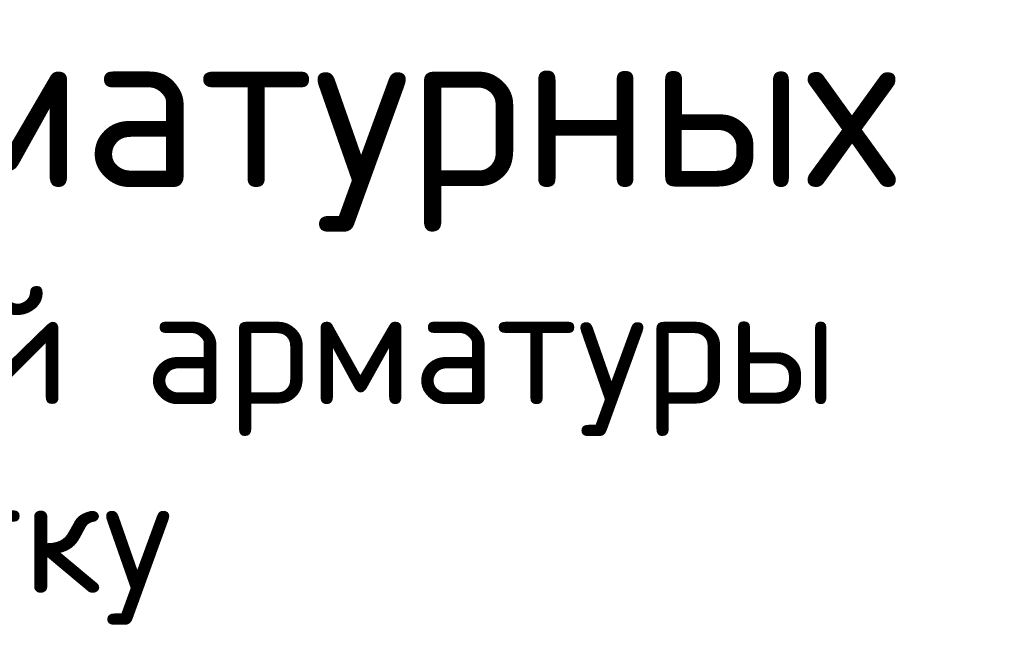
# Model space of a CAD drawing. Header units: metres. Extents: x -38 to 97, y -15 to 21.
# Tile 177 of 222: x 76.651 to 76.965, y 7.365 to 7.56. Entities that reach past the tile are written whole.
import ezdxf

# ---------------------------------------------------------------- set-up
doc = ezdxf.new("R2010")
doc.units = ezdxf.units.M

msp = doc.modelspace()

# ---------------------------------------------------------------- texts
at = {"color": 7, "linetype": 'Continuous', "lineweight": 13, "transparency": 33554687, "insert": (76.57365, 7.55916), "char_height": 0.0525, "width": 0.9380437, "attachment_point": 2, "line_spacing_factor": 0.963855}
msp.add_mtext('\\A1;{\\fISOCPEUR|i0|b0;\\H0.052500;\\W1.000000;\\C7;Стыковка арматурных}\\P{\\fISOCPEUR|i0|b0;\\H0.037500;\\W1.000000;\\C7;стержней фоновой арматуры}\\P{\\fISOCPEUR|i0|b0;\\H0.037500;\\W1.000000;\\C7;внахлёстку}\\P', dxfattribs=at)
msp.add_mtext('\\A1;{\\fISOCPEUR|i0|b0;\\H0.052500;\\W1.000000;\\C7;Стыковка арматурных}\\P{\\fISOCPEUR|i0|b0;\\H0.037500;\\W1.000000;\\C7;стержней фоновой арматуры}\\P{\\fISOCPEUR|i0|b0;\\H0.037500;\\W1.000000;\\C7;внахлёстку}\\P', dxfattribs=at)
msp.add_mtext('\\A1;{\\fISOCPEUR|i0|b0;\\H0.052500;\\W1.000000;\\C7;Стыковка арматурных}\\P{\\fISOCPEUR|i0|b0;\\H0.037500;\\W1.000000;\\C7;стержней фоновой арматуры}\\P{\\fISOCPEUR|i0|b0;\\H0.037500;\\W1.000000;\\C7;внахлёстку}\\P', dxfattribs=at)

doc.saveas('drawing.dxf')
